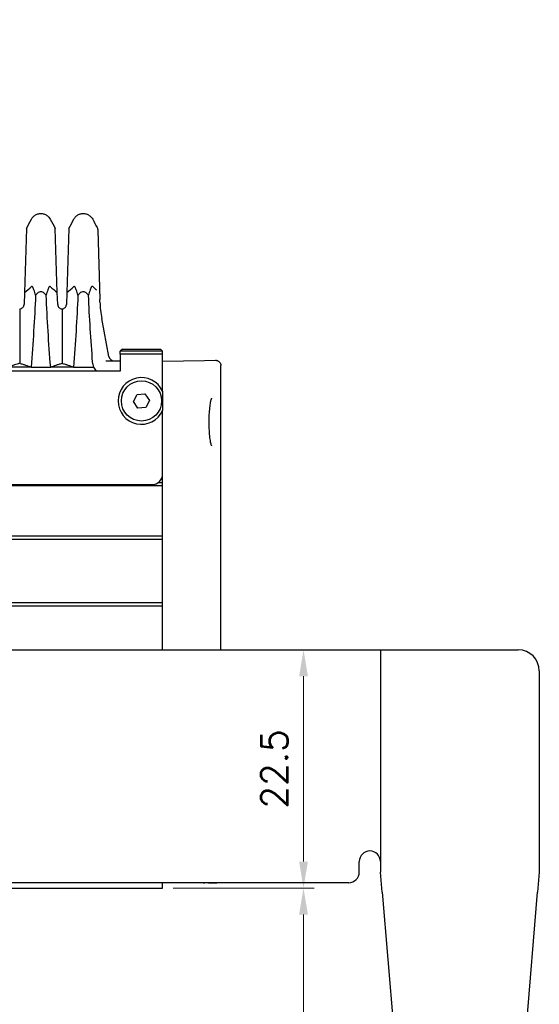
# Model space of a CAD drawing. Header units: millimetres. Extents: x 399 to 6076, y -1991 to 1602.
# Tile 251 of 256: x 5348 to 5397, y -352 to -259. Entities that reach past the tile are written whole.
import ezdxf

# ---------------------------------------------------------------- set-up
doc = ezdxf.new("R2010")
doc.units = ezdxf.units.MM
doc.layers.add('AM_5', color=3, linetype='Continuous', lineweight=25)
doc.layers.add('可見 (ISO)', color=7, linetype='Continuous', lineweight=25)
doc.styles.add('尺寸標註', font='romans.shx', dxfattribs={"bigfont": 'CHINESET.SHX'})
doc.dimstyles.new('CNS1$0', dxfattribs={"dimtxt": 2.5, "dimasz": 2.5, "dimexe": 1, "dimexo": 1, "dimgap": 1.5, "dimtad": 1, "dimtoh": 1, "dimdec": 1, "dimdsep": 46, "dimtxsty": '尺寸標註', "dimcen": 0, "dimclrd": 2, "dimclre": 2, "dimclrt": 1, "dimadec": 0, "dimazin": 2, "dimtp": 0.1, "dimtm": 0.1, "dimtfac": 0.71, "dimtdec": 1, "dimtmove": 0, "dimatfit": 0, "dimfxl": 0, "dimlwd": 13, "dimlwe": 13, "dimarcsym": 0})

# ---------------------------------------------------------------- blocks, each defined once
blk = doc.blocks.new('*D424')
at = {"layer": 'AM_5', "color": 2, "lineweight": 13}
for p, q in [((5305.002, -258.886), (5269.22, -258.886)), ((5270.22, -261.386), (5270.22, -384.669)), ((5384.05, -387.169), (5269.22, -387.169))]:
    blk.add_line(p, q, dxfattribs=at)
at = {"layer": 'AM_5', "color": 2}
for points in [[(5269.804, -261.386), (5270.637, -261.386), (5270.22, -258.886)], [(5269.804, -384.669), (5270.637, -384.669), (5270.22, -387.169)]]:
    blk.add_solid(points, dxfattribs=at)
at = {"layer": 'Defpoints', "color": 0}
for p in [(5306.002, -258.886), (5270.22, -387.169), (5385.05, -387.169)]:
    blk.add_point(p, dxfattribs=at)
at = {"layer": 'AM_5', "color": 1, "insert": (5267.47, -323.028), "char_height": 2.5, "attachment_point": 5, "rotation": 90, "style": '尺寸標註'}
blk.add_mtext('128.3', dxfattribs=at)
blk = doc.blocks.new('*D426')
at = {"layer": 'AM_5', "color": 2, "lineweight": 13}
for p, q in [((5368.509, -318.386), (5375.783, -318.386)), ((5374.783, -338.386), (5374.783, -320.886)), ((5362.48, -340.886), (5375.783, -340.886))]:
    blk.add_line(p, q, dxfattribs=at)
at = {"layer": 'AM_5', "color": 2}
for points in [[(5374.366, -320.886), (5375.2, -320.886), (5374.783, -318.386)], [(5374.366, -338.386), (5375.2, -338.386), (5374.783, -340.886)]]:
    blk.add_solid(points, dxfattribs=at)
at = {"layer": 'Defpoints', "color": 0}
for p in [(5367.509, -318.386), (5374.783, -318.386), (5361.48, -340.886)]:
    blk.add_point(p, dxfattribs=at)
at = {"layer": 'AM_5', "color": 1, "insert": (5372.033, -329.636), "char_height": 2.5, "attachment_point": 5, "rotation": 90, "style": '尺寸標註'}
blk.add_mtext('22.5', dxfattribs=at)
blk = doc.blocks.new('*D360')
at = {"layer": 'AM_5', "color": 2, "lineweight": 13}
for p, q in [((5362.48, -340.886), (5375.783, -340.886)), ((5374.783, -343.386), (5374.783, -384.669)), ((5362.48, -387.169), (5375.783, -387.169))]:
    blk.add_line(p, q, dxfattribs=at)
at = {"layer": 'AM_5', "color": 2}
for points in [[(5374.366, -343.386), (5375.2, -343.386), (5374.783, -340.886)], [(5374.366, -384.669), (5375.2, -384.669), (5374.783, -387.169)]]:
    blk.add_solid(points, dxfattribs=at)
at = {"layer": 'Defpoints', "color": 0}
for p in [(5361.48, -340.886), (5361.48, -387.169), (5374.783, -387.169)]:
    blk.add_point(p, dxfattribs=at)
at = {"layer": 'AM_5', "color": 1, "insert": (5372.033, -364.028), "char_height": 2.5, "attachment_point": 5, "rotation": 90, "style": '尺寸標註'}
blk.add_mtext('46.3', dxfattribs=at)

msp = doc.modelspace()

# ---------------------------------------------------------------- linework, layer by layer
at = {"layer": '可見 (ISO)'}
for p, q in [((5348.618, -278.612), (5348.428, -284.652)), ((5351.532, -284.652), (5351.342, -278.612)), ((5352.618, -278.612), (5352.428, -284.652)), ((5355.346, -278.733), (5355.553, -285.312)), ((5348.428, -284.652), (5348.393, -285.786)), ((5351.568, -285.786), (5351.532, -284.652)), ((5352.428, -284.652), (5352.393, -285.786)), ((5355.539, -284.871), (5355.553, -285.312)), ((5355.561, -285.564), (5355.553, -285.312)), ((5347.98, -286.186), (5347.98, -291.33)), ((5351.98, -286.186), (5351.98, -291.33)), ((5356.403, -290.679), (5355.729, -287.104)), ((5357.68, -289.986), (5357.48, -290.186)), ((5357.68, -289.986), (5361.28, -289.986)), ((5361.28, -289.986), (5361.48, -290.186)), ((5361.48, -290.186), (5357.48, -290.186)), ((5357.48, -290.486), (5357.48, -290.186)), ((5357.48, -290.486), (5357.48, -292.086)), ((5361.48, -290.486), (5357.48, -290.486)), ((5361.48, -290.486), (5361.48, -290.186)), ((5361.48, -292.086), (5361.48, -290.486)), ((5349.052, -291.686), (5346.601, -291.686)), ((5349.052, -291.686), (5350.908, -291.686)), ((5353.052, -291.686), (5350.908, -291.686)), ((5353.052, -291.686), (5354.989, -291.686)), ((5356.108, -291.086), (5357.48, -291.086)), ((5361.48, -291.136), (5365.424, -291.067)), ((5365.424, -291.067), (5366.471, -291.049)), ((5366.98, -318.386), (5366.98, -291.549)), ((5357.48, -292.086), (5293.48, -292.086)), ((5361.48, -293.969), (5361.48, -292.086)), ((5358.732, -294.939), (5359.06, -294.264)), ((5359.06, -294.264), (5359.808, -294.211)), ((5359.808, -294.211), (5360.229, -294.832)), ((5359.152, -295.561), (5358.732, -294.939)), ((5359.901, -295.507), (5359.152, -295.561)), ((5360.229, -294.832), (5359.901, -295.507)), ((5361.48, -301.786), (5361.48, -295.802)), ((5361.48, -307.636), (5361.48, -298.186)), ((5361.48, -302.886), (5361.48, -301.786)), ((5289.48, -302.886), (5361.48, -302.886)), ((5290.48, -302.786), (5360.48, -302.786)), ((5356.48, -302.786), (5356.48, -302.886)), ((5361.08, -302.586), (5361.48, -302.586)), ((5289.48, -307.636), (5361.48, -307.636)), ((5361.48, -307.936), (5361.48, -307.636)), ((5289.48, -307.936), (5361.48, -307.936)), ((5361.48, -313.936), (5361.48, -307.936)), ((5289.48, -313.936), (5361.48, -313.936)), ((5289.48, -314.236), (5361.48, -314.236)), ((5361.48, -314.236), (5361.48, -313.936)), ((5361.48, -318.386), (5361.48, -314.236)), ((5306.98, -318.386), (5382.05, -318.386)), ((5382.05, -318.386), (5382.05, -338.386)), ((5382.05, -318.386), (5395.05, -318.386)), ((5382.05, -318.386), (5382.05, -339.389)), ((5397.05, -320.386), (5397.05, -339.389)), ((5380.05, -339.386), (5380.05, -338.386)), ((5382.207, -341.266), (5382.05, -339.389)), ((5397.05, -339.389), (5396.893, -341.266)), ((5289.48, -340.886), (5361.48, -340.886)), ((5379.05, -340.386), (5341.46, -340.386)), ((5361.48, -340.886), (5361.48, -340.386)), ((5365.306, -340.403), (5364.345, -340.386)), ((5382.207, -341.266), (5384.05, -363.289)), ((5395.05, -363.289), (5396.893, -341.266))]:
    msp.add_line(p, q, dxfattribs=at)
msp.add_circle((5359.48, -294.886), 1.9, dxfattribs=at)
for centre, radius, start, end in [((5356.895, -290.586), 0.5, 190.68287, 270), ((5359.48, -294.886), 2.2, 24.61998, 335.38002), ((5360.48, -301.786), 1, 270, 0), ((5395.05, -320.386), 2, 0, 90), ((5381.05, -338.386), 1, 0, 180), ((5379.05, -339.386), 1, 270, 0)]:
    msp.add_arc(centre, radius, start, end, dxfattribs=at)
for centre, major_axis, ratio, start_param, end_param in [((5326.766, -280.974), (-24.962, -2.231), 0.420915, 2.582784, 2.638593), ((5373.195, -280.974), (-24.962, 2.231), 0.420915, 0.503, 0.558808), ((5330.766, -280.974), (-24.962, -2.231), 0.420915, 2.582784, 2.638593), ((5377.188, -280.95), (-24.954, 2.204), 0.421409, 0.502547, 0.526789), ((5368.767, -293.671), (-24.548, -0.11), 0.186157, 5.721457, 5.79814)]:
    msp.add_ellipse(centre, major_axis=major_axis, ratio=ratio, start_param=start_param, end_param=end_param, dxfattribs=at)
for points in [[(5348.618, -278.612), (5348.781, -278.321), (5348.938, -278.027), (5349.088, -277.73)], [(5350.872, -277.73), (5350.872, -277.73), (5350.872, -277.73), (5350.872, -277.73)], [(5350.872, -277.73), (5351.023, -278.027), (5351.179, -278.321), (5351.342, -278.612)], [(5352.618, -278.612), (5352.781, -278.321), (5352.938, -278.027), (5353.088, -277.73)], [(5354.872, -277.73), (5354.872, -277.73), (5354.872, -277.73), (5354.872, -277.73)], [(5354.872, -277.73), (5355.005, -277.992), (5355.142, -278.251), (5355.284, -278.507)], [(5355.561, -285.564), (5355.577, -286.073), (5355.631, -286.586), (5355.729, -287.104)], [(5366.472, -340.423), (5366.472, -340.423), (5366.078, -340.416), (5365.306, -340.403)]]:
    msp.add_open_spline(points, degree=3, dxfattribs=at)
for points, knots in [([(5349.088, -277.73), (5349.137, -277.634), (5349.202, -277.545), (5349.357, -277.394), (5349.448, -277.33), (5349.643, -277.235), (5349.749, -277.204), (5349.964, -277.177), (5350.076, -277.182), (5350.288, -277.225), (5350.392, -277.265), (5350.579, -277.375), (5350.664, -277.446), (5350.789, -277.589), (5350.835, -277.658), (5350.872, -277.73)], [0, 0, 0, 0, 0.0323105, 0.0323105, 0.0648229, 0.0648229, 0.097328, 0.097328, 0.1298334, 0.1298334, 0.1623388, 0.1623388, 0.1948441, 0.1948441, 0.2193183, 0.2193183, 0.2193183, 0.2193183]), ([(5353.088, -277.73), (5353.137, -277.634), (5353.202, -277.545), (5353.357, -277.394), (5353.448, -277.33), (5353.643, -277.235), (5353.749, -277.204), (5353.964, -277.177), (5354.076, -277.182), (5354.288, -277.225), (5354.392, -277.265), (5354.579, -277.375), (5354.664, -277.446), (5354.789, -277.589), (5354.835, -277.658), (5354.872, -277.73)], [0, 0, 0, 0, 0.0323105, 0.0323105, 0.0648229, 0.0648229, 0.097328, 0.097328, 0.1298334, 0.1298334, 0.1623388, 0.1623388, 0.1948441, 0.1948441, 0.2193183, 0.2193183, 0.2193183, 0.2193183]), ([(5355.284, -278.507), (5355.31, -278.554), (5355.328, -278.606), (5355.341, -278.677), (5355.344, -278.695), (5355.345, -278.717), (5355.345, -278.72), (5355.346, -278.726), (5355.346, -278.729), (5355.346, -278.732), (5355.346, -278.732), (5355.346, -278.733), (5355.346, -278.733), (5355.346, -278.733), (5355.346, -278.733), (5355.346, -278.733)], [0, 0, 0, 0, 0.01618775, 0.01618775, 0.02162895, 0.02162895, 0.02264745, 0.02264745, 0.0234113, 0.0234113, 0.02355452, 0.02355452, 0.02360446, 0.02360446, 0.02362944, 0.02362944, 0.02362944, 0.02362944]), ([(5349.48, -284.912), (5349.435, -284.738), (5349.381, -284.549), (5349.281, -284.269), (5349.235, -284.164), (5349.171, -284.09), (5349.152, -284.074), (5349.125, -284.068), (5349.117, -284.069), (5349.102, -284.073), (5349.095, -284.077), (5349.088, -284.084)], [0.000001, 0.000001, 0.000001, 0.000001, 0.0714922, 0.0714922, 0.1278125, 0.1278125, 0.1466939, 0.1466939, 0.1539664, 0.1539664, 0.1603115, 0.1603115, 0.1603115, 0.1603115]), ([(5350.872, -284.084), (5350.865, -284.077), (5350.858, -284.073), (5350.843, -284.069), (5350.835, -284.068), (5350.808, -284.074), (5350.789, -284.09), (5350.726, -284.164), (5350.68, -284.269), (5350.579, -284.55), (5350.526, -284.738), (5350.48, -284.912)], [0, 0, 0, 0, 0.0047033, 0.0047033, 0.0100954, 0.0100954, 0.0241002, 0.0241002, 0.0656763, 0.0656763, 0.1177835, 0.1177835, 0.1177835, 0.1177835]), ([(5353.48, -284.912), (5353.435, -284.738), (5353.381, -284.549), (5353.281, -284.269), (5353.235, -284.164), (5353.171, -284.09), (5353.152, -284.074), (5353.125, -284.068), (5353.117, -284.069), (5353.102, -284.073), (5353.095, -284.077), (5353.088, -284.084)], [0.000001, 0.000001, 0.000001, 0.000001, 0.0714922, 0.0714922, 0.1278125, 0.1278125, 0.1466939, 0.1466939, 0.1539664, 0.1539664, 0.1603115, 0.1603115, 0.1603115, 0.1603115]), ([(5354.872, -284.084), (5354.865, -284.077), (5354.858, -284.073), (5354.843, -284.069), (5354.835, -284.068), (5354.808, -284.074), (5354.789, -284.09), (5354.726, -284.164), (5354.68, -284.269), (5354.579, -284.55), (5354.526, -284.738), (5354.48, -284.912)], [0, 0, 0, 0, 0.0047033, 0.0047033, 0.0100954, 0.0100954, 0.0241002, 0.0241002, 0.0656763, 0.0656763, 0.1177835, 0.1177835, 0.1177835, 0.1177835]), ([(5355.15, -284.332), (5355.153, -284.334), (5355.155, -284.337), (5355.158, -284.339), (5355.164, -284.346), (5355.17, -284.353), (5355.176, -284.362), (5355.187, -284.377), (5355.197, -284.395), (5355.206, -284.414)], [0, 0, 0, 0, 0.0000161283, 0.0000161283, 0.0000161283, 0.0000546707, 0.0000546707, 0.0000546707, 0.0001219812, 0.0001219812, 0.0001219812, 0.0001219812]), ([(5349.48, -284.912), (5349.43, -286.03), (5349.37, -287.156), (5349.228, -289.416), (5349.147, -290.55), (5349.052, -291.686)], [0.000001, 0.000001, 0.000001, 0.000001, 0.3426188, 0.3426188, 0.6852542, 0.6852542, 0.6852542, 0.6852542]), ([(5350.48, -284.912), (5350.429, -284.841), (5350.37, -284.773), (5350.253, -284.675), (5350.196, -284.639), (5350.085, -284.597), (5350.033, -284.586), (5349.926, -284.587), (5349.875, -284.597), (5349.763, -284.64), (5349.707, -284.676), (5349.589, -284.774), (5349.531, -284.842), (5349.48, -284.912)], [-0.1247328, -0.1247328, -0.1247328, -0.1247328, -0.0982905, -0.0982905, -0.0783586, -0.0783586, -0.0623217, -0.0623217, -0.0462805, -0.0462805, -0.0263056, -0.0263056, -0.000001, -0.000001, -0.000001, -0.000001]), ([(5350.908, -291.686), (5350.814, -290.55), (5350.732, -289.416), (5350.59, -287.155), (5350.53, -286.03), (5350.48, -284.912)], [0.000001, 0.000001, 0.000001, 0.000001, 0.3426564, 0.3426564, 0.6852179, 0.6852179, 0.6852179, 0.6852179]), ([(5353.48, -284.912), (5353.43, -286.03), (5353.37, -287.156), (5353.228, -289.416), (5353.147, -290.55), (5353.052, -291.686)], [0.000001, 0.000001, 0.000001, 0.000001, 0.3426188, 0.3426188, 0.6852542, 0.6852542, 0.6852542, 0.6852542]), ([(5354.48, -284.912), (5354.429, -284.841), (5354.37, -284.773), (5354.253, -284.675), (5354.196, -284.639), (5354.085, -284.597), (5354.033, -284.586), (5353.926, -284.587), (5353.875, -284.597), (5353.763, -284.64), (5353.707, -284.676), (5353.589, -284.774), (5353.531, -284.842), (5353.48, -284.912)], [-0.1247328, -0.1247328, -0.1247328, -0.1247328, -0.0982905, -0.0982905, -0.0783586, -0.0783586, -0.0623217, -0.0623217, -0.0462805, -0.0462805, -0.0263056, -0.0263056, -0.000001, -0.000001, -0.000001, -0.000001]), ([(5354.87, -291.223), (5354.786, -290.164), (5354.712, -289.108), (5354.582, -287.003), (5354.527, -285.954), (5354.48, -284.912)], [0.0000013, 0.0000013, 0.0000013, 0.0000013, 0.3193476, 0.3193476, 0.6386465, 0.6386465, 0.6386465, 0.6386465]), ([(5347.98, -286.186), (5348.04, -286.186), (5348.104, -286.173), (5348.182, -286.134), (5348.2, -286.123), (5348.254, -286.085), (5348.285, -286.054), (5348.33, -285.994), (5348.348, -285.965), (5348.371, -285.908), (5348.379, -285.884), (5348.389, -285.835), (5348.392, -285.81), (5348.393, -285.786)], [-0.08024384, -0.08024384, -0.08024384, -0.08024384, -0.05244875, -0.05244875, -0.04403813, -0.04403813, -0.02725332, -0.02725332, -0.01524627, -0.01524627, -0.00747113, -0.00747113, -0.000001, -0.000001, -0.000001, -0.000001]), ([(5351.568, -285.786), (5351.568, -285.81), (5351.571, -285.835), (5351.582, -285.884), (5351.589, -285.908), (5351.613, -285.965), (5351.63, -285.995), (5351.675, -286.055), (5351.707, -286.085), (5351.76, -286.123), (5351.779, -286.134), (5351.857, -286.173), (5351.92, -286.186), (5351.98, -286.186)], [-0.1004113, -0.1004113, -0.1004113, -0.1004113, -0.0910518, -0.0910518, -0.0813066, -0.0813066, -0.0662747, -0.0662747, -0.0452497, -0.0452497, -0.0347369, -0.0347369, -0.000001, -0.000001, -0.000001, -0.000001]), ([(5351.98, -286.186), (5352.04, -286.186), (5352.104, -286.173), (5352.182, -286.134), (5352.2, -286.123), (5352.254, -286.085), (5352.285, -286.054), (5352.33, -285.994), (5352.348, -285.965), (5352.371, -285.908), (5352.379, -285.884), (5352.389, -285.835), (5352.392, -285.81), (5352.393, -285.786)], [-0.08024384, -0.08024384, -0.08024384, -0.08024384, -0.05244875, -0.05244875, -0.04403813, -0.04403813, -0.02725332, -0.02725332, -0.01524627, -0.01524627, -0.00747113, -0.00747113, -0.000001, -0.000001, -0.000001, -0.000001]), ([(5347.98, -291.33), (5347.99, -291.333), (5348.076, -291.359), (5348.17, -291.388), (5348.217, -291.403), (5348.357, -291.447), (5348.448, -291.476), (5348.716, -291.565), (5348.888, -291.625), (5349.052, -291.686)], [0.000001, 0.000001, 0.000001, 0.000001, 0.00576801, 0.00576801, 0.01151589, 0.01151589, 0.02303401, 0.02303401, 0.04608415, 0.04608415, 0.04608415, 0.04608415]), ([(5350.908, -291.686), (5351.073, -291.625), (5351.244, -291.565), (5351.513, -291.476), (5351.604, -291.447), (5351.743, -291.403), (5351.79, -291.388), (5351.885, -291.359), (5351.971, -291.333), (5351.98, -291.33)], [0.000001, 0.000001, 0.000001, 0.000001, 0.1158103, 0.1158103, 0.1736801, 0.1736801, 0.2025589, 0.2025589, 0.2315337, 0.2315337, 0.2315337, 0.2315337]), ([(5351.98, -291.33), (5351.99, -291.333), (5352.076, -291.359), (5352.17, -291.388), (5352.217, -291.403), (5352.357, -291.447), (5352.448, -291.476), (5352.716, -291.565), (5352.888, -291.625), (5353.052, -291.686)], [0.000001, 0.000001, 0.000001, 0.000001, 0.00576801, 0.00576801, 0.01151589, 0.01151589, 0.02303401, 0.02303401, 0.04608415, 0.04608415, 0.04608415, 0.04608415]), ([(5354.989, -291.686), (5354.963, -291.623), (5354.935, -291.547), (5354.891, -291.381), (5354.877, -291.303), (5354.87, -291.223)], [0.00000916, 0.00000916, 0.00000916, 0.00000916, 0.02055785, 0.02055785, 0.0387553, 0.0387553, 0.0387553, 0.0387553]), ([(5355.266, -292.086), (5355.258, -292.076), (5355.25, -292.067), (5355.196, -292.005), (5355.155, -291.951), (5355.069, -291.829), (5355.026, -291.758), (5354.989, -291.686)], [-0.00389906, -0.00389906, -0.00389906, -0.00389906, 0, 0, 0.0207479, 0.0207479, 0.04532279, 0.04532279, 0.04532279, 0.04532279]), ([(5366.471, -291.049), (5366.491, -291.048), (5366.511, -291.049), (5366.55, -291.053), (5366.569, -291.056), (5366.639, -291.072), (5366.69, -291.092), (5366.78, -291.145), (5366.822, -291.18), (5366.891, -291.259), (5366.92, -291.305), (5366.966, -291.415), (5366.98, -291.482), (5366.98, -291.549)], [0, 0, 0, 0, 0.00589456, 0.00589456, 0.01170783, 0.01170783, 0.02752417, 0.02752417, 0.04334051, 0.04334051, 0.05915685, 0.05915685, 0.07907165, 0.07907165, 0.07907165, 0.07907165]), ([(5366.091, -294.64), (5366.091, -294.64), (5366.091, -294.64), (5366.09, -294.642), (5366.082, -294.654), (5366.061, -294.703), (5366.044, -294.748), (5366.005, -294.891), (5365.98, -295.005), (5365.932, -295.293), (5365.909, -295.479), (5365.871, -295.897), (5365.856, -296.138), (5365.843, -296.506), (5365.84, -296.63), (5365.839, -296.817), (5365.838, -296.88), (5365.839, -297.132), (5365.844, -297.322), (5365.862, -297.749), (5365.879, -297.984), (5365.922, -298.401), (5365.948, -298.587), (5366.005, -298.886), (5366.036, -299.004), (5366.074, -299.102), (5366.085, -299.123), (5366.091, -299.131), (5366.091, -299.132), (5366.091, -299.132)], [0.0432454, 0.0432454, 0.0432454, 0.0432454, 0.0455676, 0.0455676, 0.0731024, 0.0731024, 0.1141206, 0.1141206, 0.1751792, 0.1751792, 0.2462851, 0.2462851, 0.3221799, 0.3221799, 0.3594796, 0.3594796, 0.3782903, 0.3782903, 0.4350866, 0.4350866, 0.5110755, 0.5110755, 0.5864217, 0.5864217, 0.6609209, 0.6609209, 0.6939612, 0.6939612, 0.7016983, 0.7016983, 0.7016983, 0.7016983]), ([(5365.306, -340.403), (5365.331, -340.403), (5365.356, -340.402), (5365.401, -340.396), (5365.422, -340.391), (5365.442, -340.386)], [0.00000019, 0.00000019, 0.00000019, 0.00000019, 0.00744959, 0.00744959, 0.0139635, 0.0139635, 0.0139635, 0.0139635]), ([(5366.669, -340.386), (5366.635, -340.4), (5366.598, -340.41), (5366.532, -340.421), (5366.502, -340.424), (5366.472, -340.423)], [0.05893631, 0.05893631, 0.05893631, 0.05893631, 0.07010255, 0.07010255, 0.07913314, 0.07913314, 0.07913314, 0.07913314])]:
    msp.add_open_spline(points, degree=3, knots=knots, dxfattribs=at)
msp.add_rational_spline([(5361.48, -293.969), (5361.48, -294.886), (5361.48, -295.802)], [1.2380952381, 1.3619047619, 1.2380952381], degree=2, dxfattribs=at)

# ---------------------------------------------------------------- dimensions: what is measured, and where the dimension line sits
at = {"layer": 'AM_5'}
for base, p1, p2, override, picture, middle in [((5270.22, -387.169), (5306.002, -258.886), (5385.05, -387.169), {"dimfxl": 4, "dimarcsym": 1}, '*D424', (5267.47, -323.028)), ((5374.783, -318.386), (5361.48, -340.886), (5367.509, -318.386), {"dimpost": '', "dimfxl": 4, "dimarcsym": 1}, '*D426', (5372.033, -329.636)), ((5374.783, -387.169), (5361.48, -340.886), (5361.48, -387.169), {"dimpost": '', "dimfxl": 4, "dimarcsym": 1}, '*D360', (5372.033, -364.028))]:
    dim = msp.add_linear_dim(base=base, p1=p1, p2=p2, angle=90, dimstyle='CNS1$0', override=override, dxfattribs=at)
    dim.commit()
    dim.dimension.update_dxf_attribs({"geometry": picture, "text_midpoint": middle})

doc.saveas('drawing.dxf')
